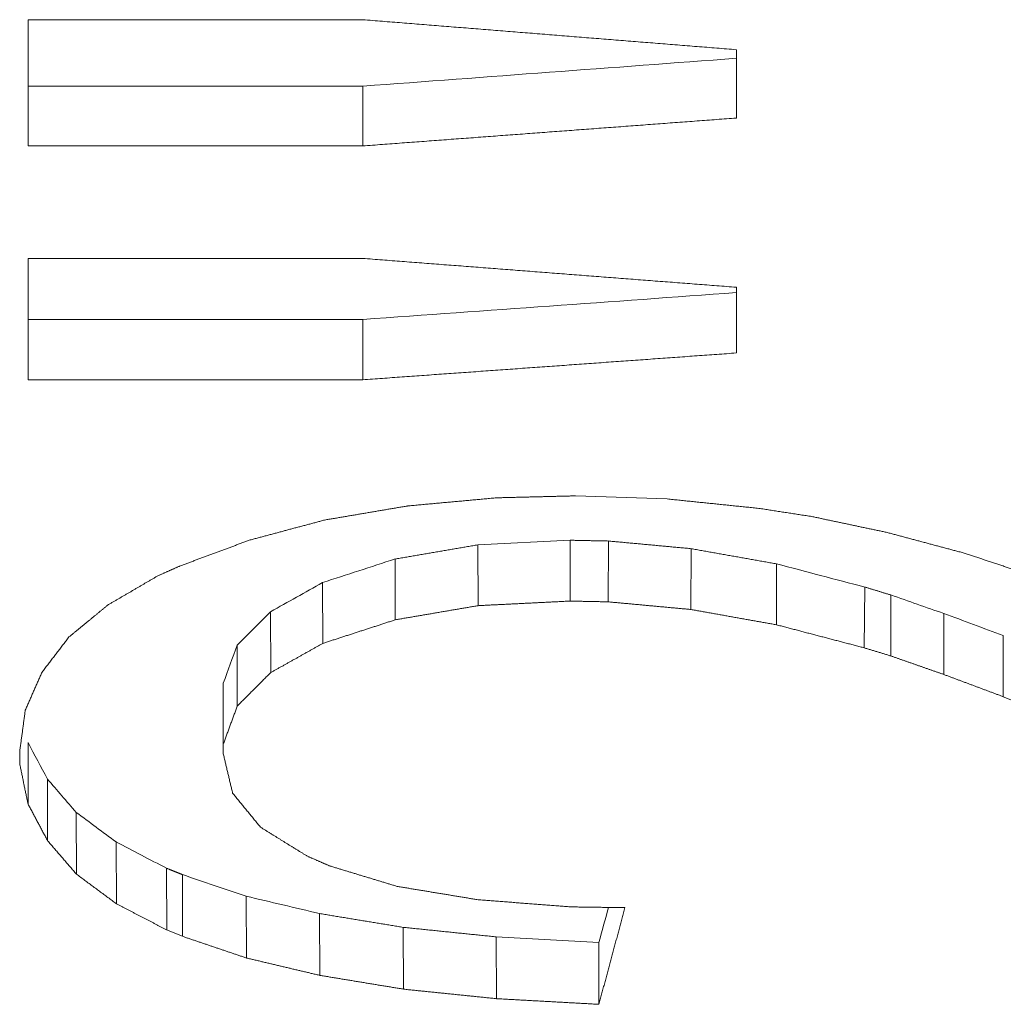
# Model space of a CAD drawing. Header units: millimetres. Extents: x 6353 to 6464, y -1284 to -1026.
# Tile 4 of 9: x 6392.848 to 6393.585, y -1266.42 to -1265.682. Entities that reach past the tile are written whole.
import ezdxf

# ---------------------------------------------------------------- set-up
doc = ezdxf.new("R2010")
doc.units = ezdxf.units.MM
doc.header["$LTSCALE"] = 0.667
doc.layers.add('1', color=7, linetype='Continuous', true_color=0xffffff)

msp = doc.modelspace()

# ---------------------------------------------------------------- linework, layer by layer
at = {"layer": '1', "color": 7, "linetype": 'Continuous', "lineweight": 18}
for p, q in [((6392.85456, -1265.68199), (6392.85456, -1265.77659)), ((6393.10523, -1265.68199), (6392.85456, -1265.68199)), ((6393.38514, -1265.75569), (6393.38514, -1265.70448)), ((6393.10523, -1265.73182), (6392.85456, -1265.73182)), ((6392.85456, -1265.77659), (6393.10523, -1265.77659)), ((6392.85456, -1265.95184), (6392.85456, -1265.86088)), ((6392.85456, -1265.86088), (6393.10523, -1265.86088)), ((6393.38514, -1265.88251), (6393.38514, -1265.93176)), ((6392.85456, -1265.90666), (6393.10523, -1265.90666)), ((6393.10523, -1265.95184), (6393.10523, -1265.90666)), ((6393.10523, -1265.95184), (6392.85456, -1265.95184)), ((6393.33337, -1266.04117), (6393.26459, -1266.03884)), ((6393.2605, -1266.07211), (6393.1915, -1266.07556)), ((6393.2605, -1266.11769), (6393.2605, -1266.07211)), ((6393.28905, -1266.11827), (6393.28924, -1266.07269)), ((6393.19157, -1266.12114), (6393.1915, -1266.07555)), ((6393.35102, -1266.124), (6393.35134, -1266.07843)), ((6393.1296, -1266.13173), (6393.12944, -1266.08617)), ((6393.07529, -1266.14942), (6393.07511, -1266.10386)), ((6393.4809, -1266.15274), (6393.48123, -1266.10716)), ((6393.03629, -1266.17127), (6393.03618, -1266.12568)), ((6393.01123, -1266.19637), (6393.01119, -1266.15069)), ((6393.00078, -1266.22493), (6393.00078, -1266.17916)), ((6392.85456, -1266.26983), (6392.85454, -1266.22377)), ((6393.00078, -1266.23217), (6393.00078, -1266.22493)), ((6392.84829, -1266.2305), (6392.84829, -1266.23968)), ((6392.86918, -1266.29726), (6392.8691, -1266.25109)), ((6392.89077, -1266.32231), (6392.89064, -1266.27609)), ((6392.92071, -1266.34448), (6392.92049, -1266.29819)), ((6392.95841, -1266.36415), (6392.95831, -1266.31792)), ((6393.01819, -1266.3852), (6393.01788, -1266.33887)), ((6393.0732, -1266.39822), (6393.07285, -1266.35188)), ((6392.95829, -1266.3641), (6392.97015, -1266.36892)), ((6393.13587, -1266.40854), (6393.13559, -1266.36221)), ((6393.2055, -1266.41567), (6393.20528, -1266.36935)), ((6393.28213, -1266.37358), (6393.20528, -1266.36935)), ((6393.28209, -1266.41989), (6393.28213, -1266.37358))]:
    msp.add_line(p, q, dxfattribs=at)
for centre, major_axis, ratio, start_param, end_param in [((6393.38572, -1247.02814), (124.65995, 9.53828), 0.149007, 4.698738, 4.700984), ((6393.10565, -1247.1656), (124.2031, 9.09581), 0.150094, 4.701394, 4.703648), ((6393.12969, -1247.04433), (24.58423, 14.47328), 0.611309, 4.364841, 4.36692), ((6393.48125, -1247.09049), (-31.64813, 12.11431), 0.534964, 1.770731, 1.772777), ((6393.07533, -1247.05637), (9.6055, 20.09521), 0.57975, 3.828497, 3.831076), ((6393.54034, -1247.17587), (-22.02969, 15.3385), 0.633184, 1.984383, 1.98603), ((6393.03631, -1247.07753), (3.90443, 20.7845), 0.357473, 3.622441, 3.625418), ((6393.58499, -1247.09776), (-19.84292, 16.37231), 0.647434, 2.059445, 2.061424), ((6393.01122, -1247.12697), (1.24913, 20.781), 0.133765, 3.560492, 3.563908), ((6392.86918, -1247.11522), (-1.7681, 20.79072), 0.191335, 2.719983, 2.723328), ((6392.89077, -1247.10935), (-2.99176, 20.77949), 0.303811, 2.695939, 2.699023), ((6392.92072, -1247.09229), (-5.34683, 20.6718), 0.458209, 2.624929, 2.627673), ((6392.95825, -1247.16575), (-9.56346, 19.9332), 0.600045, 2.464651, 2.467121), ((6393.01825, -1247.04894), (-21.14607, 15.54521), 0.657799, 2.019169, 2.021199), ((6393.07327, -1247.05155), (-32.93548, 11.23537), 0.533545, 1.749181, 1.750823), ((6393.30159, -1247.10874), (0.83014, 20.79982), 0.094533, 3.531968, 3.535285)]:
    msp.add_ellipse(centre, major_axis=major_axis, ratio=ratio, start_param=start_param, end_param=end_param, dxfattribs=at)
for points, degree in [([(6393.38514, -1265.70448), (6393.38023, -1265.70408), (6393.37041, -1265.70329), (6393.35568, -1265.70211), (6393.34094, -1265.70093), (6393.32621, -1265.69975), (6393.31148, -1265.69857), (6393.29675, -1265.69739), (6393.28202, -1265.6962), (6393.26728, -1265.69502), (6393.25255, -1265.69384), (6393.23782, -1265.69266), (6393.22309, -1265.69147), (6393.20835, -1265.69029), (6393.19362, -1265.6891), (6393.17889, -1265.68792), (6393.16416, -1265.68673), (6393.14943, -1265.68555), (6393.13469, -1265.68436), (6393.11996, -1265.68318), (6393.11014, -1265.68239), (6393.10523, -1265.68199)], 3), ([(6393.10523, -1265.77659), (6393.10523, -1265.73182)], 1), ([(6393.10523, -1265.77659), (6393.11014, -1265.77622), (6393.11996, -1265.77549), (6393.13469, -1265.77439), (6393.14943, -1265.77329), (6393.16416, -1265.7722), (6393.17889, -1265.7711), (6393.19362, -1265.77), (6393.20835, -1265.7689), (6393.22309, -1265.7678), (6393.23782, -1265.7667), (6393.25255, -1265.7656), (6393.26728, -1265.7645), (6393.28202, -1265.7634), (6393.29675, -1265.7623), (6393.31148, -1265.7612), (6393.32621, -1265.7601), (6393.34094, -1265.759), (6393.35568, -1265.7579), (6393.37041, -1265.7568), (6393.38023, -1265.75606), (6393.38514, -1265.75569)], 3), ([(6393.10523, -1265.86088), (6393.11014, -1265.86126), (6393.11996, -1265.86202), (6393.13469, -1265.86316), (6393.14943, -1265.8643), (6393.16416, -1265.86544), (6393.17889, -1265.86658), (6393.19362, -1265.86772), (6393.20835, -1265.86886), (6393.22309, -1265.87), (6393.23782, -1265.87114), (6393.25255, -1265.87228), (6393.26728, -1265.87342), (6393.28202, -1265.87455), (6393.29675, -1265.87569), (6393.31148, -1265.87683), (6393.32621, -1265.87797), (6393.34094, -1265.8791), (6393.35568, -1265.88024), (6393.37041, -1265.88137), (6393.38023, -1265.88213), (6393.38514, -1265.88251)], 3), ([(6393.38514, -1265.93176), (6393.38023, -1265.93212), (6393.37041, -1265.93282), (6393.35568, -1265.93388), (6393.34094, -1265.93494), (6393.32621, -1265.936), (6393.31148, -1265.93706), (6393.29675, -1265.93811), (6393.28202, -1265.93917), (6393.26728, -1265.94023), (6393.25255, -1265.94129), (6393.23782, -1265.94234), (6393.22309, -1265.9434), (6393.20835, -1265.94446), (6393.19362, -1265.94551), (6393.17889, -1265.94657), (6393.16416, -1265.94762), (6393.14943, -1265.94868), (6393.13469, -1265.94973), (6393.11996, -1265.95079), (6393.11014, -1265.95149), (6393.10523, -1265.95184)], 3), ([(6393.13865, -1266.04645), (6393.13756, -1266.04663), (6393.13539, -1266.047), (6393.13213, -1266.04755), (6393.12887, -1266.04811), (6393.1256, -1266.04866), (6393.12234, -1266.04921), (6393.11908, -1266.04977), (6393.11582, -1266.05032), (6393.11256, -1266.05087), (6393.1093, -1266.05143), (6393.10603, -1266.05198), (6393.10277, -1266.05253), (6393.09951, -1266.05309), (6393.09625, -1266.05364), (6393.09299, -1266.05419), (6393.08973, -1266.05474), (6393.08647, -1266.0553), (6393.0832, -1266.05585), (6393.07994, -1266.0564), (6393.07777, -1266.05677), (6393.07668, -1266.05695)], 3), ([(6393.44154, -1266.05433), (6393.44085, -1266.05422), (6393.43945, -1266.05401), (6393.43736, -1266.05368), (6393.43528, -1266.05336), (6393.43319, -1266.05304), (6393.4311, -1266.05272), (6393.42901, -1266.05239), (6393.42692, -1266.05207), (6393.42483, -1266.05175), (6393.42274, -1266.05143), (6393.42065, -1266.0511), (6393.41856, -1266.05078), (6393.41647, -1266.05046), (6393.41439, -1266.05014), (6393.4123, -1266.04981), (6393.41021, -1266.04949), (6393.40812, -1266.04917), (6393.40603, -1266.04885), (6393.40394, -1266.04852), (6393.40255, -1266.04831), (6393.40185, -1266.0482)], 3), ([(6393.07668, -1266.05695), (6393.07569, -1266.05722), (6393.07371, -1266.05775), (6393.07074, -1266.05855), (6393.06777, -1266.05935), (6393.06481, -1266.06014), (6393.06184, -1266.06094), (6393.05887, -1266.06174), (6393.0559, -1266.06253), (6393.05293, -1266.06333), (6393.04996, -1266.06413), (6393.047, -1266.06492), (6393.04403, -1266.06572), (6393.04106, -1266.06651), (6393.03809, -1266.06731), (6393.03512, -1266.06811), (6393.03215, -1266.0689), (6393.02919, -1266.0697), (6393.02622, -1266.07049), (6393.02325, -1266.07129), (6393.02127, -1266.07182), (6393.02028, -1266.07208)], 3), ([(6393.49794, -1266.06627), (6393.49695, -1266.06606), (6393.49497, -1266.06564), (6393.49201, -1266.06501), (6393.48904, -1266.06439), (6393.48607, -1266.06376), (6393.4831, -1266.06313), (6393.48013, -1266.0625), (6393.47716, -1266.06188), (6393.47419, -1266.06125), (6393.47123, -1266.06062), (6393.46826, -1266.05999), (6393.46529, -1266.05936), (6393.46232, -1266.05873), (6393.45935, -1266.0581), (6393.45638, -1266.05748), (6393.45342, -1266.05685), (6393.45045, -1266.05622), (6393.44748, -1266.05559), (6393.44451, -1266.05496), (6393.44253, -1266.05454), (6393.44154, -1266.05433)], 3), ([(6393.55643, -1266.08194), (6393.55541, -1266.08167), (6393.55335, -1266.08112), (6393.55027, -1266.0803), (6393.5472, -1266.07947), (6393.54412, -1266.07865), (6393.54104, -1266.07782), (6393.53796, -1266.077), (6393.53488, -1266.07618), (6393.5318, -1266.07535), (6393.52873, -1266.07453), (6393.52565, -1266.0737), (6393.52257, -1266.07288), (6393.51949, -1266.07205), (6393.51641, -1266.07123), (6393.51333, -1266.0704), (6393.51026, -1266.06957), (6393.50718, -1266.06875), (6393.5041, -1266.06792), (6393.50102, -1266.0671), (6393.49897, -1266.06655), (6393.49794, -1266.06627)], 3), ([(6393.02028, -1266.07208), (6393.01936, -1266.07242), (6393.01753, -1266.07311), (6393.01478, -1266.07413), (6393.01203, -1266.07515), (6393.00929, -1266.07618), (6393.00654, -1266.0772), (6393.00379, -1266.07822), (6393.00104, -1266.07924), (6392.99829, -1266.08026), (6392.99554, -1266.08129), (6392.99279, -1266.08231), (6392.99005, -1266.08333), (6392.9873, -1266.08435), (6392.98455, -1266.08537), (6392.9818, -1266.08639), (6392.97905, -1266.08741), (6392.9763, -1266.08843), (6392.97355, -1266.08945), (6392.97081, -1266.09047), (6392.96897, -1266.09115), (6392.96806, -1266.09149)], 3), ([(6393.28905, -1266.07268), (6393.28855, -1266.07267), (6393.28755, -1266.07265), (6393.28605, -1266.07262), (6393.28454, -1266.07259), (6393.28304, -1266.07256), (6393.28154, -1266.07253), (6393.28004, -1266.0725), (6393.27853, -1266.07247), (6393.27703, -1266.07244), (6393.27553, -1266.07241), (6393.27403, -1266.07238), (6393.27252, -1266.07235), (6393.27102, -1266.07232), (6393.26952, -1266.07229), (6393.26802, -1266.07226), (6393.26651, -1266.07223), (6393.26501, -1266.0722), (6393.26351, -1266.07217), (6393.26201, -1266.07214), (6393.261, -1266.07212), (6393.2605, -1266.07211)], 3), ([(6393.61631, -1266.10188), (6393.61526, -1266.10153), (6393.61316, -1266.10083), (6393.61001, -1266.09978), (6393.60686, -1266.09874), (6393.60371, -1266.09769), (6393.60055, -1266.09664), (6393.5974, -1266.09559), (6393.59425, -1266.09454), (6393.5911, -1266.0935), (6393.58795, -1266.09245), (6393.5848, -1266.0914), (6393.58164, -1266.09035), (6393.57849, -1266.0893), (6393.57534, -1266.08825), (6393.57219, -1266.0872), (6393.56904, -1266.08615), (6393.56589, -1266.0851), (6393.56273, -1266.08404), (6393.55958, -1266.08299), (6393.55748, -1266.08229), (6393.55643, -1266.08194)], 3), ([(6392.96806, -1266.09149), (6392.96776, -1266.09162), (6392.96718, -1266.09188), (6392.9663, -1266.09228), (6392.96542, -1266.09267), (6392.96454, -1266.09307), (6392.96366, -1266.09346), (6392.96278, -1266.09386), (6392.9619, -1266.09426), (6392.96102, -1266.09465), (6392.96014, -1266.09505), (6392.95926, -1266.09544), (6392.95838, -1266.09584), (6392.9575, -1266.09623), (6392.95662, -1266.09663), (6392.95574, -1266.09702), (6392.95486, -1266.09741), (6392.95398, -1266.09781), (6392.95311, -1266.0982), (6392.95223, -1266.0986), (6392.95164, -1266.09886), (6392.95135, -1266.09899)], 3), ([(6393.41508, -1266.13545), (6393.41508, -1266.08982)], 1), ([(6392.95135, -1266.09899), (6392.9507, -1266.09937), (6392.9494, -1266.10013), (6392.94746, -1266.10127), (6392.94552, -1266.10241), (6392.94358, -1266.10354), (6392.94163, -1266.10468), (6392.93969, -1266.10582), (6392.93775, -1266.10695), (6392.93581, -1266.10809), (6392.93387, -1266.10923), (6392.93192, -1266.11036), (6392.92998, -1266.1115), (6392.92804, -1266.11263), (6392.9261, -1266.11376), (6392.92415, -1266.1149), (6392.92221, -1266.11603), (6392.92027, -1266.11716), (6392.91833, -1266.1183), (6392.91638, -1266.11943), (6392.91509, -1266.12019), (6392.91444, -1266.12056)], 3), ([(6393.50073, -1266.11312), (6393.50039, -1266.11301), (6393.4997, -1266.1128), (6393.49868, -1266.11249), (6393.49765, -1266.11218), (6393.49662, -1266.11186), (6393.4956, -1266.11155), (6393.49457, -1266.11124), (6393.49354, -1266.11092), (6393.49252, -1266.11061), (6393.49149, -1266.1103), (6393.49047, -1266.10998), (6393.48944, -1266.10967), (6393.48841, -1266.10936), (6393.48739, -1266.10904), (6393.48636, -1266.10873), (6393.48534, -1266.10842), (6393.48431, -1266.1081), (6393.48328, -1266.10779), (6393.48226, -1266.10748), (6393.48157, -1266.10727), (6393.48123, -1266.10716)], 3), ([(6393.19157, -1266.12114), (6393.19278, -1266.12108), (6393.1952, -1266.12095), (6393.19883, -1266.12077), (6393.20245, -1266.12059), (6393.20608, -1266.12041), (6393.20971, -1266.12023), (6393.21334, -1266.12005), (6393.21697, -1266.11987), (6393.22059, -1266.11969), (6393.22422, -1266.11951), (6393.22785, -1266.11932), (6393.23148, -1266.11914), (6393.23511, -1266.11896), (6393.23874, -1266.11878), (6393.24236, -1266.1186), (6393.24599, -1266.11842), (6393.24962, -1266.11824), (6393.25325, -1266.11806), (6393.25688, -1266.11787), (6393.25929, -1266.11775), (6393.2605, -1266.11769)], 3), ([(6393.2605, -1266.11769), (6393.261, -1266.1177), (6393.26201, -1266.11772), (6393.26351, -1266.11775), (6393.26501, -1266.11778), (6393.26651, -1266.11781), (6393.26802, -1266.11784), (6393.26952, -1266.11787), (6393.27102, -1266.11791), (6393.27252, -1266.11794), (6393.27403, -1266.11797), (6393.27553, -1266.118), (6393.27703, -1266.11803), (6393.27853, -1266.11806), (6393.28004, -1266.11809), (6393.28154, -1266.11812), (6393.28304, -1266.11815), (6393.28454, -1266.11818), (6393.28605, -1266.11821), (6393.28755, -1266.11824), (6393.28855, -1266.11826), (6393.28905, -1266.11827)], 3), ([(6393.50073, -1266.1588), (6393.50073, -1266.11312)], 1), ([(6392.91444, -1266.12056), (6392.91393, -1266.12099), (6392.9129, -1266.12183), (6392.91136, -1266.1231), (6392.90982, -1266.12436), (6392.90829, -1266.12563), (6392.90675, -1266.1269), (6392.90521, -1266.12816), (6392.90367, -1266.12943), (6392.90213, -1266.13069), (6392.90059, -1266.13196), (6392.89905, -1266.13322), (6392.89751, -1266.13448), (6392.89597, -1266.13575), (6392.89443, -1266.13701), (6392.89289, -1266.13827), (6392.89135, -1266.13953), (6392.88982, -1266.1408), (6392.88828, -1266.14206), (6392.88674, -1266.14332), (6392.88571, -1266.14416), (6392.8852, -1266.14458)], 3), ([(6393.1296, -1266.13173), (6393.13069, -1266.13155), (6393.13286, -1266.13117), (6393.13612, -1266.13062), (6393.13938, -1266.13006), (6393.14265, -1266.1295), (6393.14591, -1266.12895), (6393.14917, -1266.12839), (6393.15243, -1266.12783), (6393.15569, -1266.12727), (6393.15895, -1266.12672), (6393.16222, -1266.12616), (6393.16548, -1266.1256), (6393.16874, -1266.12504), (6393.172, -1266.12448), (6393.17526, -1266.12393), (6393.17852, -1266.12337), (6393.18178, -1266.12281), (6393.18505, -1266.12225), (6393.18831, -1266.12169), (6393.19048, -1266.12132), (6393.19157, -1266.12114)], 3), ([(6393.28905, -1266.11827), (6393.29014, -1266.11837), (6393.29231, -1266.11857), (6393.29558, -1266.11887), (6393.29884, -1266.11917), (6393.3021, -1266.11948), (6393.30536, -1266.11978), (6393.30862, -1266.12008), (6393.31188, -1266.12038), (6393.31514, -1266.12068), (6393.31841, -1266.12099), (6393.32167, -1266.12129), (6393.32493, -1266.12159), (6393.32819, -1266.12189), (6393.33145, -1266.12219), (6393.33471, -1266.12249), (6393.33798, -1266.1228), (6393.34124, -1266.1231), (6393.3445, -1266.1234), (6393.34776, -1266.1237), (6393.34994, -1266.1239), (6393.35102, -1266.124)], 3), ([(6393.35102, -1266.124), (6393.35215, -1266.1242), (6393.35439, -1266.12461), (6393.35777, -1266.12521), (6393.36114, -1266.12581), (6393.36451, -1266.12641), (6393.36788, -1266.12702), (6393.37125, -1266.12762), (6393.37462, -1266.12822), (6393.378, -1266.12883), (6393.38137, -1266.12943), (6393.38474, -1266.13003), (6393.38811, -1266.13063), (6393.39148, -1266.13123), (6393.39485, -1266.13184), (6393.39822, -1266.13244), (6393.4016, -1266.13304), (6393.40497, -1266.13364), (6393.40834, -1266.13424), (6393.41171, -1266.13485), (6393.41396, -1266.13525), (6393.41508, -1266.13545)], 3), ([(6393.07529, -1266.14942), (6393.07624, -1266.14911), (6393.07815, -1266.14849), (6393.081, -1266.14756), (6393.08386, -1266.14663), (6393.08672, -1266.1457), (6393.08958, -1266.14477), (6393.09244, -1266.14384), (6393.0953, -1266.14291), (6393.09816, -1266.14198), (6393.10101, -1266.14105), (6393.10387, -1266.14012), (6393.10673, -1266.13919), (6393.10959, -1266.13826), (6393.11245, -1266.13733), (6393.11531, -1266.13639), (6393.11817, -1266.13546), (6393.12102, -1266.13453), (6393.12388, -1266.1336), (6393.12674, -1266.13266), (6393.12865, -1266.13204), (6393.1296, -1266.13173)], 3), ([(6393.54042, -1266.17269), (6393.54042, -1266.12697)], 1), ([(6392.8852, -1266.14458), (6392.88484, -1266.14504), (6392.88413, -1266.14597), (6392.88307, -1266.14737), (6392.88201, -1266.14876), (6392.88095, -1266.15015), (6392.87988, -1266.15155), (6392.87882, -1266.15294), (6392.87776, -1266.15433), (6392.8767, -1266.15572), (6392.87563, -1266.15711), (6392.87457, -1266.1585), (6392.87351, -1266.15989), (6392.87244, -1266.16128), (6392.87138, -1266.16267), (6392.87032, -1266.16406), (6392.86926, -1266.16544), (6392.86819, -1266.16683), (6392.86713, -1266.16822), (6392.86607, -1266.1696), (6392.86536, -1266.17053), (6392.865, -1266.17099)], 3), ([(6393.58498, -1266.18934), (6393.58498, -1266.14358)], 1), ([(6393.03629, -1266.17127), (6393.03698, -1266.17089), (6393.03835, -1266.17013), (6393.0404, -1266.16898), (6393.04245, -1266.16783), (6393.0445, -1266.16668), (6393.04656, -1266.16553), (6393.04861, -1266.16438), (6393.05066, -1266.16324), (6393.05271, -1266.16209), (6393.05477, -1266.16094), (6393.05682, -1266.15979), (6393.05887, -1266.15864), (6393.06092, -1266.15748), (6393.06297, -1266.15633), (6393.06503, -1266.15518), (6393.06708, -1266.15403), (6393.06913, -1266.15288), (6393.07118, -1266.15173), (6393.07324, -1266.15057), (6393.0746, -1266.1498), (6393.07529, -1266.14942)], 3), ([(6393.50073, -1266.1588), (6393.50142, -1266.15904), (6393.50282, -1266.15953), (6393.50491, -1266.16026), (6393.50699, -1266.161), (6393.50908, -1266.16173), (6393.51117, -1266.16246), (6393.51326, -1266.16319), (6393.51535, -1266.16392), (6393.51744, -1266.16465), (6393.51953, -1266.16538), (6393.52162, -1266.16612), (6393.52371, -1266.16685), (6393.52579, -1266.16758), (6393.52788, -1266.16831), (6393.52997, -1266.16904), (6393.53206, -1266.16977), (6393.53415, -1266.1705), (6393.53624, -1266.17123), (6393.53833, -1266.17196), (6393.53972, -1266.17244), (6393.54042, -1266.17269)], 3), ([(6392.865, -1266.17099), (6392.86478, -1266.17149), (6392.86435, -1266.17249), (6392.86369, -1266.174), (6392.86303, -1266.1755), (6392.86237, -1266.177), (6392.86171, -1266.1785), (6392.86105, -1266.18), (6392.86039, -1266.18151), (6392.85973, -1266.183), (6392.85907, -1266.1845), (6392.85841, -1266.186), (6392.85775, -1266.1875), (6392.85709, -1266.189), (6392.85643, -1266.1905), (6392.85577, -1266.19199), (6392.85511, -1266.19349), (6392.85445, -1266.19498), (6392.85379, -1266.19648), (6392.85313, -1266.19797), (6392.85269, -1266.19897), (6392.85247, -1266.19946)], 3), ([(6393.01123, -1266.19637), (6393.01167, -1266.19593), (6393.01255, -1266.19506), (6393.01387, -1266.19374), (6393.01519, -1266.19242), (6393.01651, -1266.1911), (6393.01782, -1266.18978), (6393.01914, -1266.18846), (6393.02046, -1266.18714), (6393.02178, -1266.18582), (6393.0231, -1266.1845), (6393.02442, -1266.18318), (6393.02574, -1266.18186), (6393.02706, -1266.18054), (6393.02838, -1266.17922), (6393.0297, -1266.17789), (6393.03102, -1266.17657), (6393.03234, -1266.17525), (6393.03366, -1266.17392), (6393.03498, -1266.1726), (6393.03585, -1266.17171), (6393.03629, -1266.17127)], 3), ([(6393.54042, -1266.17269), (6393.5412, -1266.17298), (6393.54276, -1266.17357), (6393.54511, -1266.17444), (6393.54745, -1266.17532), (6393.5498, -1266.1762), (6393.55214, -1266.17708), (6393.55449, -1266.17795), (6393.55683, -1266.17883), (6393.55918, -1266.17971), (6393.56153, -1266.18058), (6393.56387, -1266.18146), (6393.56622, -1266.18234), (6393.56856, -1266.18321), (6393.57091, -1266.18409), (6393.57325, -1266.18496), (6393.5756, -1266.18584), (6393.57794, -1266.18671), (6393.58029, -1266.18759), (6393.58263, -1266.18846), (6393.5842, -1266.18905), (6393.58498, -1266.18934)], 3), ([(6393.58498, -1266.18934), (6393.58581, -1266.18968), (6393.58747, -1266.19038), (6393.58996, -1266.19141), (6393.59246, -1266.19245), (6393.59495, -1266.19349), (6393.59744, -1266.19452), (6393.59993, -1266.19556), (6393.60242, -1266.19659), (6393.60492, -1266.19763), (6393.60741, -1266.19867), (6393.6099, -1266.1997), (6393.61239, -1266.20073), (6393.61488, -1266.20177), (6393.61738, -1266.2028), (6393.61987, -1266.20384), (6393.62236, -1266.20487), (6393.62485, -1266.2059), (6393.62734, -1266.20693), (6393.62984, -1266.20797), (6393.6315, -1266.20866), (6393.63233, -1266.209)], 3), ([(6393.00078, -1266.22493), (6393.00097, -1266.22443), (6393.00133, -1266.22343), (6393.00188, -1266.22194), (6393.00243, -1266.22044), (6393.00298, -1266.21894), (6393.00353, -1266.21744), (6393.00408, -1266.21594), (6393.00463, -1266.21444), (6393.00518, -1266.21293), (6393.00573, -1266.21143), (6393.00628, -1266.20993), (6393.00683, -1266.20842), (6393.00738, -1266.20692), (6393.00793, -1266.20542), (6393.00848, -1266.20391), (6393.00903, -1266.2024), (6393.00958, -1266.2009), (6393.01013, -1266.19939), (6393.01068, -1266.19788), (6393.01104, -1266.19688), (6393.01123, -1266.19637)], 3), ([(6392.85247, -1266.19946), (6392.8524, -1266.20001), (6392.85225, -1266.2011), (6392.85203, -1266.20274), (6392.85181, -1266.20438), (6392.85159, -1266.20602), (6392.85137, -1266.20766), (6392.85115, -1266.20929), (6392.85093, -1266.21093), (6392.85071, -1266.21257), (6392.85049, -1266.2142), (6392.85027, -1266.21583), (6392.85005, -1266.21747), (6392.84983, -1266.2191), (6392.84961, -1266.22073), (6392.84939, -1266.22236), (6392.84917, -1266.22399), (6392.84895, -1266.22562), (6392.84873, -1266.22725), (6392.84851, -1266.22888), (6392.84837, -1266.22996), (6392.84829, -1266.2305)], 3), ([(6393.00775, -1266.26156), (6393.00762, -1266.26104), (6393.00738, -1266.26002), (6393.00701, -1266.25848), (6393.00665, -1266.25693), (6393.00628, -1266.25539), (6393.00591, -1266.25385), (6393.00555, -1266.2523), (6393.00518, -1266.25076), (6393.00481, -1266.24922), (6393.00445, -1266.24767), (6393.00408, -1266.24612), (6393.00372, -1266.24458), (6393.00335, -1266.24303), (6393.00298, -1266.24148), (6393.00262, -1266.23993), (6393.00225, -1266.23838), (6393.00188, -1266.23683), (6393.00152, -1266.23528), (6393.00115, -1266.23373), (6393.00091, -1266.23269), (6393.00078, -1266.23217)], 3), ([(6392.84829, -1266.23968), (6392.8484, -1266.24021), (6392.84862, -1266.24128), (6392.84895, -1266.24287), (6392.84928, -1266.24446), (6392.84961, -1266.24605), (6392.84994, -1266.24764), (6392.85027, -1266.24923), (6392.8506, -1266.25082), (6392.85093, -1266.25241), (6392.85126, -1266.25399), (6392.85159, -1266.25558), (6392.85192, -1266.25717), (6392.85225, -1266.25875), (6392.85258, -1266.26034), (6392.85291, -1266.26192), (6392.85324, -1266.2635), (6392.85357, -1266.26509), (6392.8539, -1266.26667), (6392.85423, -1266.26825), (6392.85445, -1266.2693), (6392.85456, -1266.26983)], 3), ([(6393.02864, -1266.28714), (6393.02827, -1266.28669), (6393.02754, -1266.2858), (6393.02644, -1266.28445), (6393.02534, -1266.28311), (6393.02424, -1266.28177), (6393.02314, -1266.28042), (6393.02204, -1266.27908), (6393.02094, -1266.27774), (6393.01984, -1266.27639), (6393.01874, -1266.27504), (6393.01764, -1266.2737), (6393.01654, -1266.27235), (6393.01544, -1266.271), (6393.01434, -1266.26966), (6393.01324, -1266.26831), (6393.01214, -1266.26696), (6393.01104, -1266.26561), (6393.00995, -1266.26426), (6393.00885, -1266.26291), (6393.00811, -1266.26201), (6393.00775, -1266.26156)], 3), ([(6392.85456, -1266.26983), (6392.85482, -1266.27031), (6392.85533, -1266.27128), (6392.8561, -1266.27273), (6392.85687, -1266.27418), (6392.85764, -1266.27562), (6392.85841, -1266.27707), (6392.85918, -1266.27852), (6392.85995, -1266.27996), (6392.86072, -1266.28141), (6392.86149, -1266.28285), (6392.86226, -1266.28429), (6392.86303, -1266.28574), (6392.8638, -1266.28718), (6392.86456, -1266.28862), (6392.86533, -1266.29006), (6392.8661, -1266.29151), (6392.86687, -1266.29295), (6392.86764, -1266.29439), (6392.86841, -1266.29582), (6392.86893, -1266.29678), (6392.86918, -1266.29726)], 3), ([(6393.06345, -1266.30872), (6393.06284, -1266.30834), (6393.06162, -1266.30759), (6393.05979, -1266.30646), (6393.05795, -1266.30532), (6393.05612, -1266.30419), (6393.05429, -1266.30305), (6393.05246, -1266.30192), (6393.05062, -1266.30078), (6393.04879, -1266.29965), (6393.04696, -1266.29851), (6393.04513, -1266.29738), (6393.04329, -1266.29624), (6393.04146, -1266.2951), (6393.03963, -1266.29397), (6393.0378, -1266.29283), (6393.03596, -1266.29169), (6393.03413, -1266.29055), (6393.0323, -1266.28942), (6393.03047, -1266.28828), (6393.02925, -1266.28752), (6393.02864, -1266.28714)], 3), ([(6392.86918, -1266.29726), (6392.86956, -1266.2977), (6392.87032, -1266.29859), (6392.87145, -1266.29991), (6392.87259, -1266.30123), (6392.87373, -1266.30255), (6392.87486, -1266.30387), (6392.876, -1266.30519), (6392.87714, -1266.30651), (6392.87827, -1266.30783), (6392.87941, -1266.30915), (6392.88054, -1266.31047), (6392.88168, -1266.31179), (6392.88282, -1266.3131), (6392.88395, -1266.31442), (6392.88509, -1266.31574), (6392.88622, -1266.31705), (6392.88736, -1266.31837), (6392.8885, -1266.31968), (6392.88963, -1266.321), (6392.89039, -1266.32187), (6392.89077, -1266.32231)], 3), ([(6393.08016, -1266.31607), (6393.07987, -1266.31594), (6393.07928, -1266.31568), (6393.0784, -1266.31529), (6393.07752, -1266.31491), (6393.07664, -1266.31452), (6393.07576, -1266.31413), (6393.07488, -1266.31375), (6393.074, -1266.31336), (6393.07313, -1266.31298), (6393.07225, -1266.31259), (6393.07137, -1266.3122), (6393.07049, -1266.31182), (6393.06961, -1266.31143), (6393.06873, -1266.31104), (6393.06785, -1266.31066), (6393.06697, -1266.31027), (6393.06609, -1266.30988), (6393.06521, -1266.30949), (6393.06433, -1266.30911), (6393.06374, -1266.30885), (6393.06345, -1266.30872)], 3), ([(6393.13099, -1266.33152), (6393.1301, -1266.33125), (6393.12832, -1266.33071), (6393.12564, -1266.3299), (6393.12297, -1266.32909), (6393.12029, -1266.32827), (6393.11762, -1266.32746), (6393.11494, -1266.32665), (6393.11226, -1266.32584), (6393.10959, -1266.32502), (6393.10691, -1266.32421), (6393.10424, -1266.3234), (6393.10156, -1266.32258), (6393.09889, -1266.32177), (6393.09621, -1266.32095), (6393.09354, -1266.32014), (6393.09086, -1266.31933), (6393.08819, -1266.31851), (6393.08551, -1266.3177), (6393.08284, -1266.31688), (6393.08105, -1266.31634), (6393.08016, -1266.31607)], 3), ([(6392.89077, -1266.32231), (6392.89129, -1266.3227), (6392.89234, -1266.32348), (6392.89392, -1266.32465), (6392.8955, -1266.32582), (6392.89707, -1266.32699), (6392.89865, -1266.32816), (6392.90022, -1266.32933), (6392.9018, -1266.3305), (6392.90337, -1266.33166), (6392.90495, -1266.33283), (6392.90653, -1266.334), (6392.9081, -1266.33517), (6392.90968, -1266.33633), (6392.91125, -1266.3375), (6392.91283, -1266.33866), (6392.91441, -1266.33983), (6392.91598, -1266.34099), (6392.91756, -1266.34216), (6392.91913, -1266.34332), (6392.92018, -1266.3441), (6392.92071, -1266.34448)], 3), ([(6392.97015, -1266.32273), (6392.96994, -1266.32265), (6392.96952, -1266.32248), (6392.9689, -1266.32223), (6392.96828, -1266.32197), (6392.96765, -1266.32172), (6392.96703, -1266.32147), (6392.96641, -1266.32121), (6392.96579, -1266.32096), (6392.96516, -1266.32071), (6392.96454, -1266.32045), (6392.96392, -1266.3202), (6392.96329, -1266.31995), (6392.96267, -1266.3197), (6392.96205, -1266.31944), (6392.96142, -1266.31919), (6392.9608, -1266.31894), (6392.96018, -1266.31868), (6392.95956, -1266.31843), (6392.95893, -1266.31818), (6392.95852, -1266.31801), (6392.95831, -1266.31792)], 3), ([(6392.97015, -1266.36892), (6392.97015, -1266.32273)], 1), ([(6393.19157, -1266.34152), (6393.19051, -1266.34134), (6393.18838, -1266.34099), (6393.18519, -1266.34047), (6393.182, -1266.33994), (6393.17882, -1266.33942), (6393.17563, -1266.33889), (6393.17244, -1266.33836), (6393.16925, -1266.33784), (6393.16606, -1266.33731), (6393.16287, -1266.33679), (6393.15969, -1266.33626), (6393.1565, -1266.33573), (6393.15331, -1266.33521), (6393.15012, -1266.33468), (6393.14693, -1266.33416), (6393.14374, -1266.33363), (6393.14056, -1266.3331), (6393.13737, -1266.33258), (6393.13418, -1266.33205), (6393.13205, -1266.3317), (6393.13099, -1266.33152)], 3), ([(6392.92071, -1266.34448), (6392.92137, -1266.34483), (6392.92269, -1266.34552), (6392.92467, -1266.34655), (6392.92665, -1266.34759), (6392.92862, -1266.34862), (6392.9306, -1266.34966), (6392.93258, -1266.35069), (6392.93456, -1266.35172), (6392.93654, -1266.35276), (6392.93852, -1266.35379), (6392.9405, -1266.35482), (6392.94248, -1266.35585), (6392.94446, -1266.35689), (6392.94644, -1266.35792), (6392.94841, -1266.35895), (6392.95039, -1266.35998), (6392.95237, -1266.36101), (6392.95435, -1266.36204), (6392.95633, -1266.36307), (6392.95765, -1266.36376), (6392.95831, -1266.3641)], 3), ([(6393.30159, -1266.34745), (6393.30089, -1266.34744), (6393.2995, -1266.34742), (6393.29741, -1266.34739), (6393.29532, -1266.34736), (6393.29323, -1266.34733), (6393.29114, -1266.3473), (6393.28905, -1266.34728), (6393.28696, -1266.34725), (6393.28487, -1266.34722), (6393.28279, -1266.34719), (6393.2807, -1266.34716), (6393.27861, -1266.34713), (6393.27652, -1266.34711), (6393.27443, -1266.34708), (6393.27234, -1266.34705), (6393.27025, -1266.34702), (6393.26816, -1266.34699), (6393.26607, -1266.34696), (6393.26399, -1266.34694), (6393.26259, -1266.34692), (6393.2619, -1266.34691)], 3), ([(6393.28209, -1266.41989), (6393.28243, -1266.41863), (6393.28312, -1266.41612), (6393.28414, -1266.41234), (6393.28517, -1266.40856), (6393.28619, -1266.40477), (6393.28722, -1266.40098), (6393.28825, -1266.39718), (6393.28927, -1266.39339), (6393.2903, -1266.38958), (6393.29132, -1266.38577), (6393.29235, -1266.38196), (6393.29338, -1266.37814), (6393.2944, -1266.37432), (6393.29543, -1266.3705), (6393.29645, -1266.36667), (6393.29748, -1266.36283), (6393.29851, -1266.35899), (6393.29953, -1266.35515), (6393.30056, -1266.3513), (6393.30124, -1266.34873), (6393.30159, -1266.34745)], 3), ([(6392.97015, -1266.36892), (6392.97099, -1266.36921), (6392.97267, -1266.36978), (6392.9752, -1266.37064), (6392.97773, -1266.37149), (6392.98026, -1266.37235), (6392.98279, -1266.37321), (6392.98532, -1266.37407), (6392.98785, -1266.37493), (6392.99038, -1266.37578), (6392.9929, -1266.37664), (6392.99543, -1266.3775), (6392.99796, -1266.37835), (6393.00049, -1266.37921), (6393.00302, -1266.38007), (6393.00555, -1266.38092), (6393.00808, -1266.38178), (6393.0106, -1266.38263), (6393.01313, -1266.38349), (6393.01566, -1266.38434), (6393.01735, -1266.38491), (6393.01819, -1266.3852)], 3), ([(6393.01819, -1266.3852), (6393.01916, -1266.38543), (6393.02109, -1266.38588), (6393.02398, -1266.38657), (6393.02688, -1266.38726), (6393.02977, -1266.38794), (6393.03267, -1266.38863), (6393.03556, -1266.38932), (6393.03846, -1266.39), (6393.04135, -1266.39069), (6393.04425, -1266.39137), (6393.04714, -1266.39206), (6393.05004, -1266.39274), (6393.05293, -1266.39343), (6393.05583, -1266.39411), (6393.05872, -1266.3948), (6393.06162, -1266.39548), (6393.06451, -1266.39617), (6393.06741, -1266.39685), (6393.0703, -1266.39753), (6393.07223, -1266.39799), (6393.0732, -1266.39822)], 3), ([(6393.0732, -1266.39822), (6393.0743, -1266.3984), (6393.0765, -1266.39876), (6393.0798, -1266.39931), (6393.08309, -1266.39985), (6393.08639, -1266.40039), (6393.08969, -1266.40094), (6393.09299, -1266.40148), (6393.09629, -1266.40202), (6393.09958, -1266.40257), (6393.10288, -1266.40311), (6393.10618, -1266.40366), (6393.10948, -1266.4042), (6393.11278, -1266.40474), (6393.11608, -1266.40528), (6393.11937, -1266.40583), (6393.12267, -1266.40637), (6393.12597, -1266.40691), (6393.12927, -1266.40746), (6393.13257, -1266.408), (6393.13477, -1266.40836), (6393.13587, -1266.40854)], 3), ([(6393.13587, -1266.40854), (6393.13709, -1266.40867), (6393.13953, -1266.40892), (6393.1432, -1266.40929), (6393.14686, -1266.40967), (6393.15052, -1266.41004), (6393.15419, -1266.41042), (6393.15785, -1266.41079), (6393.16152, -1266.41117), (6393.16518, -1266.41155), (6393.16885, -1266.41192), (6393.17251, -1266.4123), (6393.17618, -1266.41267), (6393.17984, -1266.41305), (6393.18351, -1266.41342), (6393.18717, -1266.4138), (6393.19084, -1266.41417), (6393.1945, -1266.41455), (6393.19817, -1266.41492), (6393.20183, -1266.4153), (6393.20427, -1266.41555), (6393.2055, -1266.41567)], 3), ([(6393.2055, -1266.41567), (6393.20684, -1266.41574), (6393.20953, -1266.41589), (6393.21356, -1266.41611), (6393.21759, -1266.41634), (6393.22162, -1266.41656), (6393.22565, -1266.41678), (6393.22968, -1266.417), (6393.23371, -1266.41722), (6393.23775, -1266.41745), (6393.24178, -1266.41767), (6393.24581, -1266.41789), (6393.24984, -1266.41811), (6393.25387, -1266.41833), (6393.2579, -1266.41856), (6393.26193, -1266.41878), (6393.26596, -1266.419), (6393.27, -1266.41922), (6393.27403, -1266.41944), (6393.27806, -1266.41967), (6393.28075, -1266.41981), (6393.28209, -1266.41989)], 3)]:
    msp.add_open_spline(points, degree=degree, dxfattribs=at)
for points, weights in [([(6393.2055, -1266.04031), (6393.17207, -1266.04337), (6393.13864, -1266.04643)], [0.500000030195, 0.499999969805, 0.500000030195]), ([(6393.40185, -1266.0482), (6393.36761, -1266.04469), (6393.33337, -1266.04117)], [0.500000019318, 0.499999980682, 0.500000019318]), ([(6393.35134, -1266.07843), (6393.3202, -1266.07555), (6393.28906, -1266.07267)], [0.500000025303, 0.499999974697, 0.500000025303]), ([(6393.1915, -1266.07555), (6393.16047, -1266.08087), (6393.12944, -1266.08617)], [0.500000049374, 0.499999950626, 0.500000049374]), ([(6393.41508, -1266.08982), (6393.38321, -1266.08413), (6393.35134, -1266.07843)], [0.500000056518, 0.499999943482, 0.500000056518]), ([(6393.4809, -1266.15275), (6393.49081, -1266.15578), (6393.50073, -1266.1588)], [0.500000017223, 0.499999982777, 0.500000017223]), ([(6393.2619, -1266.34691), (6393.22673, -1266.34422), (6393.19156, -1266.34153)], [0.500000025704, 0.499999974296, 0.500000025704]), ([(6393.13559, -1266.36221), (6393.10422, -1266.35705), (6393.07285, -1266.35188)], [0.500000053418, 0.499999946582, 0.500000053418]), ([(6393.20528, -1266.36935), (6393.17044, -1266.36579), (6393.13559, -1266.36221)], [0.500000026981, 0.499999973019, 0.500000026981])]:
    msp.add_rational_spline(points, weights, degree=2, dxfattribs=at)
for points, knots in [([(6393.26459, -1266.03884), (6393.26358, -1266.03887), (6393.26153, -1266.03892), (6393.25845, -1266.039), (6393.25534, -1266.03907), (6393.25222, -1266.03915), (6393.24911, -1266.03923), (6393.24599, -1266.0393), (6393.24288, -1266.03938), (6393.23976, -1266.03946), (6393.23665, -1266.03953), (6393.23353, -1266.03961), (6393.23042, -1266.03969), (6393.2273, -1266.03977), (6393.22419, -1266.03984), (6393.22107, -1266.03992), (6393.21796, -1266.04), (6393.21484, -1266.04007), (6393.21173, -1266.04015), (6393.20861, -1266.04023), (6393.20653, -1266.04028), (6393.2055, -1266.04031)], [0, 0, 0, 0, 0.051095, 0.103812, 0.156529, 0.209246, 0.261963, 0.31468, 0.367397, 0.420114, 0.47283, 0.525547, 0.578264, 0.630981, 0.683698, 0.736415, 0.789132, 0.841849, 0.894566, 0.947283, 1, 1, 1, 1]), ([(6393.41508, -1266.13545), (6393.41624, -1266.13575), (6393.41856, -1266.13636), (6393.42205, -1266.13728), (6393.42553, -1266.1382), (6393.42901, -1266.13911), (6393.43249, -1266.14003), (6393.43597, -1266.14095), (6393.43945, -1266.14186), (6393.44293, -1266.14278), (6393.44642, -1266.14369), (6393.4499, -1266.14461), (6393.45338, -1266.14552), (6393.45686, -1266.14644), (6393.46034, -1266.14735), (6393.46382, -1266.14827), (6393.4673, -1266.14918), (6393.47079, -1266.15009), (6393.47427, -1266.15101), (6393.47764, -1266.15189), (6393.47985, -1266.15247), (6393.4809, -1266.15275)], [0, 0, 0, 0, 0.052896, 0.105792, 0.158688, 0.211583, 0.264479, 0.317375, 0.370271, 0.423167, 0.476063, 0.528959, 0.581854, 0.63475, 0.687646, 0.740542, 0.793438, 0.846334, 0.89923, 0.952125, 1, 1, 1, 1])]:
    msp.add_open_spline(points, degree=3, knots=knots, dxfattribs=at)

doc.saveas('drawing.dxf')
